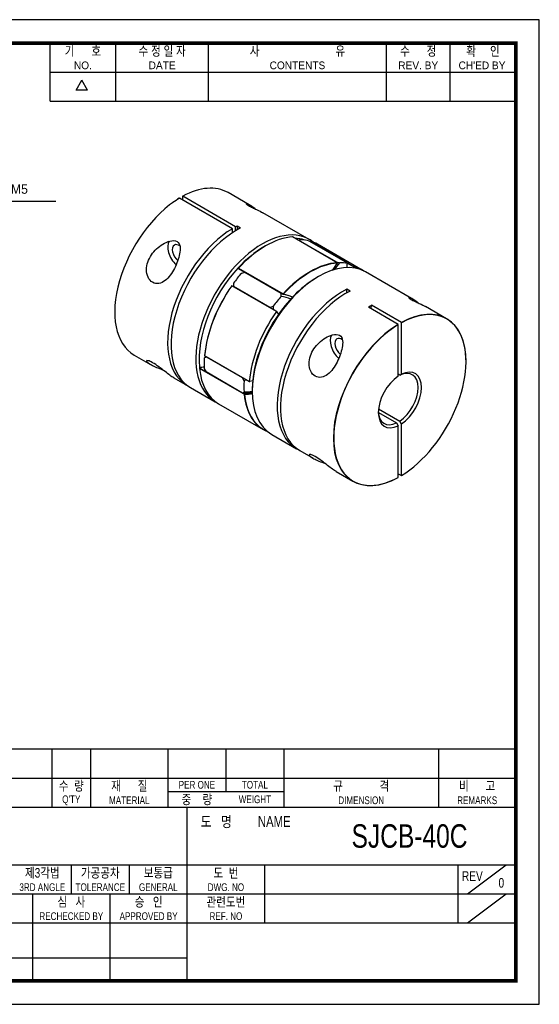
# Model space of a CAD drawing. Header units: millimetres. Extents: x 0 to 297, y 0 to 210.
# Tile 2 of 2: x 186 to 297, y 0 to 210. Entities that reach past the tile are written whole.
import ezdxf
from ezdxf.enums import TextEntityAlignment as Align

# ---------------------------------------------------------------- set-up
doc = ezdxf.new("R2010")
doc.units = ezdxf.units.MM
doc.header["$LTSCALE"] = 15
doc.layers.get('0').update_dxf_attribs({"linetype": 'CONTINUOUS'})
for name, color, linetype in [('BM', 2, 'CONTINUOUS'), ('D', 7, 'CONTINUOUS'), ('DIM', 7, 'CONTINUOUS')]:
    doc.layers.add(name, color=color, linetype=linetype)
doc.styles.get("Standard").update_dxf_attribs({"font": 'Gulim.ttf', "width": 0.8, "height": 3})
doc.dimstyles.new('LIM', dxfattribs={"dimtxt": 2, "dimasz": 2, "dimexe": 2, "dimexo": 1, "dimgap": 1, "dimtad": 1, "dimdec": 3, "dimzin": 9, "dimdsep": 46, "dimtxsty": 'Standard', "dimcen": 3, "dimclrd": 1, "dimclre": 1, "dimadec": 0, "dimazin": 0, "dimtfac": 1, "dimtdec": 3, "dimtmove": 0, "dimatfit": 3, "dimfxl": 0, "dimtolj": 1, "dimtzin": 0, "dimarcsym": 0})

msp = doc.modelspace()

# ---------------------------------------------------------------- linework, layer by layer
for p, q in [((192.7139, 192.6407), (192.7139, 205)), ((206.7211, 192.6407), (206.7211, 205)), ((226.4959, 192.6407), (226.4959, 205)), ((264.3976, 192.6407), (264.3976, 205)), ((277.9928, 192.6407), (277.9928, 205)), ((192.7139, 198.8204), (291.588, 198.8204)), ((198.2565, 194.9765), (199.4924, 197.1172)), ((200.7283, 194.9765), (199.4924, 197.1172)), ((200.7283, 194.9765), (198.2565, 194.9765)), ((192.7139, 192.6407), (291.588, 192.6407)), ((292, 54.437), (147.8086, 54.437)), ((193.1259, 54.437), (193.1259, 42.0778)), ((201.3654, 54.437), (201.3654, 42.0778)), ((217.8444, 54.437), (217.8444, 42.0778)), ((230.2037, 54.437), (230.2037, 45.3736)), ((242.563, 54.437), (242.563, 42.0778)), ((275.521, 54.437), (275.521, 42.0778)), ((147.8086, 48.2574), (292, 48.2574)), ((217.8444, 45.3736), (242.563, 45.3736)), ((147.8086, 42.0778), (292, 42.0778)), ((221.9642, 5), (221.9642, 42.0778)), ((147.8086, 29.7185), (292, 29.7185)), ((197.2457, 29.7185), (197.2457, 23.5389)), ((209.6049, 29.7185), (209.6049, 23.5389)), ((238.4432, 29.7185), (238.4432, 17.3593)), ((279.6407, 29.7185), (279.6407, 17.3593)), ((281.7006, 23.5389), (289.9401, 29.7185)), ((147.8086, 23.5389), (221.9642, 23.5389)), ((189.0061, 23.5389), (189.0061, 5)), ((205.4852, 23.5389), (205.4852, 5)), ((221.9642, 23.5389), (292, 23.5389)), ((281.7006, 17.3593), (289.9401, 23.5389)), ((147.8086, 17.3593), (292, 17.3593)), ((147.8086, 9.8798), (221.9642, 9.8798))]:
    msp.add_line(p, q)
msp.add_lwpolyline([(297, 210), (0, 210), (0, 0), (297, 0)], close=True)
msp.add_lwpolyline([(292, 205, 0.8, 0.8, 0), (5, 205, 0.8, 0.8, 0), (5, 5, 0.8, 0.8, 0), (292, 5, 0.8, 0.8, 0)], format="xyseb", close=True)
at = {"layer": 'BM', "linetype": 'Continuous'}
for p, q in [((220.9654, 172.3141), (220.9654, 171.5385)), ((232.2791, 165.823), (221.0008, 172.3346)), ((235.1461, 170.5287), (230.6472, 173.1261)), ((231.572, 165.4147), (220.2937, 171.9263)), ((247.936, 163.1444), (238.0962, 168.8255)), ((232.6327, 166.0118), (232.6327, 165.2157)), ((232.6327, 166.0118), (233.3398, 165.6035)), ((231.572, 164.5574), (231.572, 165.4147)), ((232.2791, 165.0065), (232.2791, 165.823)), ((238.6431, 161.7456), (238.2895, 161.5415)), ((253.9281, 158.1652), (244.4175, 163.6562)), ((253.9386, 158.1629), (244.4255, 163.6554)), ((245.9162, 163.06), (245.8909, 162.8431)), ((253.6691, 158.3524), (245.8909, 162.8431)), ((248.2974, 162.6282), (247.6, 162.9096)), ((248.0319, 162.7985), (257.5425, 157.3075)), ((256.0756, 158.1374), (248.2974, 162.6282)), ((259.2497, 156.6125), (249.7391, 162.1034)), ((253.6691, 158.3524), (254.4015, 158.161)), ((256.0853, 158.0106), (256.0756, 158.1374)), ((257.5409, 157.2128), (256.0818, 158.0552)), ((232.8093, 156.9457), (232.805, 157.0613)), ((232.8104, 156.9438), (242.3687, 151.4253)), ((232.8687, 156.9885), (242.3793, 151.4976)), ((234.2237, 156.107), (233.4913, 155.8865)), ((242.0018, 151.6163), (234.2237, 156.107)), ((257.6251, 157.0317), (257.5409, 157.2128)), ((269.7922, 150.5258), (259.9568, 156.2042)), ((231.8075, 153.7918), (231.8172, 153.1133)), ((249.9568, 155.2136), (249.6032, 155.0095)), ((240.9569, 147.7318), (231.4463, 153.2228)), ((241.0323, 147.7369), (231.492, 153.245)), ((239.5954, 148.6226), (231.8172, 153.1133)), ((241.9766, 150.9875), (242.0018, 151.6163)), ((255.9672, 151.7435), (255.9672, 152.5396)), ((256.6743, 152.1314), (255.9672, 152.5396)), ((239.5954, 148.6226), (240.2928, 148.8929)), ((241.0674, 147.7018), (241.3895, 147.1341)), ((266.892, 145.0227), (260.5616, 148.6776)), ((261.2687, 149.0858), (260.9859, 148.4326)), ((267.5991, 145.431), (261.2687, 149.0858)), ((277.2455, 146.2225), (272.7438, 148.8216)), ((266.9274, 133.969), (266.9274, 144.9615)), ((267.6345, 134.3773), (267.6345, 145.3697)), ((210.6472, 138.4851), (214.1568, 136.4588)), ((225.9836, 138.078), (225.5951, 137.7802)), ((225.6719, 138.3401), (235.1825, 132.8492)), ((225.6821, 138.3129), (235.2059, 132.8144)), ((233.7617, 133.5873), (225.9836, 138.078)), ((224.5913, 135.8916), (224.5726, 135.7166)), ((224.5726, 135.7166), (225.9549, 134.9186)), ((234.0865, 130.1241), (224.5759, 135.615)), ((225.5951, 135.5351), (225.9836, 134.8694)), ((233.7617, 130.3787), (225.9836, 134.8694)), ((219.089, 133.6112), (221.9256, 131.9735)), ((234.0803, 132.8812), (233.7617, 133.5873)), ((235.905, 132.9986), (235.2882, 132.8067)), ((267.2809, 134.1718), (266.9274, 134.3759)), ((267.2809, 134.1718), (267.6345, 134.3773)), ((222.6327, 131.5653), (227.936, 128.5034)), ((233.7617, 130.3787), (234.0803, 130.6362)), ((233.8195, 130.378), (234.1377, 130.1942)), ((235.8147, 131.127), (235.8147, 130.7187)), ((228.6431, 128.0952), (238.1537, 122.6042)), ((262.6995, 126.2365), (266.5738, 123.9997)), ((262.7342, 127.033), (267.2809, 124.4079)), ((266.5738, 123.9997), (266.9274, 123.386)), ((267.6345, 123.7942), (267.2809, 124.4079)), ((266.9274, 112.3935), (266.9274, 123.386)), ((267.6345, 112.8018), (267.6345, 123.7942)), ((239.9568, 121.5632), (245.2601, 118.5013)), ((245.9672, 118.0931), (248.8086, 116.4526)), ((253.7355, 113.6081), (257.2455, 111.5815)), ((266.9274, 113.1692), (267.5991, 112.7813))]:
    msp.add_line(p, q, dxfattribs=at)
for centre, radius, start, end in [((248.0112, 162.7534), 0.05, 75.503557, 168.531987), ((253.9136, 158.1196), 0.05, 0, 60), ((253.9136, 158.1196), 0.05, 323.040072, 0), ((231.467, 153.2017), 0.05, 60, 144.717235), ((242.3937, 151.4686), 0.05, 240, 260.113946), ((266.8499, 144.9576), 0.0776, 2.884007, 57.105626), ((267.557, 145.3658), 0.0776, 2.884499, 57.105135), ((225.7071, 138.3563), 0.05, 175.134994, 180), ((225.7071, 138.3563), 0.05, 180, 240), ((225.4713, 135.6951), 0.899, 178.625407, 185.108199)]:
    msp.add_arc(centre, radius, start, end, dxfattribs=at)
for centre, major_axis, ratio, start_param, end_param in [((220.6472, 155.8056), (-10, -17.3205), 0.57735027, 3.14159265, 3.90198821), ((220.6472, 155.8056), (10, 17.3205), 0.57735027, 0.81040077, 3.14159265), ((220.6119, 155.826), (9.975, 17.2772), 0.57735027, 0.81046344, 0.90762873), ((231.9256, 149.294), (10, 17.3205), 0.57735027, 0.7353773, 0.76039555), ((231.9256, 149.294), (10, 17.3205), 0.57735027, 0.81040077, 3.17695536), ((232.6327, 148.8858), (10, 17.3205), 0.57735027, 0.73537731, 3.14159265), ((237.936, 145.8239), (-10, -17.3205), 0.57735027, 3.05131396, 6.28318531), ((220.2583, 160.1126), (1.75, -3.0311), 0.57735027, 3.42307827, 5.22561386), ((220.2583, 160.1126), (-1.05, 1.8187), 0.57735027, 0, 2.1377672), ((220.2583, 160.1126), (-1.05, 1.8187), 0.57735027, 5.40807318, 6.28318531), ((238.6431, 145.4157), (10, 17.3205), 0.57735027, 0.36479531, 1.20600102), ((238.2895, 145.6198), (-9.75, -16.8875), 0.57735027, 3.24831441, 3.43132878), ((253.8459, 152.9683), (-10.5897, -18.342), 0.57735027, 4.48498664, 4.49610799), ((254.1994, 152.7642), (10.8397, 18.775), 0.57735027, 1.35819796, 1.35957995), ((239.7037, 144.8033), (10, 17.3205), 0.57735027, 0.19300529, 0.33059349), ((248.0112, 162.7534), (-0.025, -0.0433), 0.57735027, 3.30039612, 4.9776585), ((248.0112, 162.7534), (-0.0125, -0.0484), 0.80622277, 2.92157375, 3.14159265), ((239.7391, 144.7829), (-10, -17.3205), 0.57735027, 3.14159265, 3.30039612), ((238.2895, 145.6198), (9.75, 16.8875), 0.57735027, 0.78539816, 1.19446836), ((249.9568, 138.8837), (10, 17.3205), 0.57735027, 0, 3.14159265), ((248.1537, 139.9247), (10, 17.3205), 0.57735027, 0.36479531, 1.20600102), ((248.189, 139.9043), (9.975, 17.2772), 0.57735027, 0.36479531, 1.20600102), ((262.3312, 148.0693), (-10.8647, -18.8183), 0.57735027, 4.50401843, 4.59330422), ((262.3312, 148.0693), (10.5897, 18.342), 0.57735027, 1.34339399, 1.43045241), ((261.9776, 148.2734), (-10.8397, -18.775), 0.57735027, 4.49979062, 4.5011726), ((253.9136, 158.1196), (-0.025, -0.0433), 0.57735027, 3.14159265, 3.50638796), ((253.9136, 158.1196), (-0.003, 0.0499), 0.7627685, 4.24512226, 5.81591859), ((248.189, 139.9043), (10, 17.3205), 0.57735027, 0.19300529, 0.33059349), ((241.118, 149.964), (10.5897, 18.342), 0.57735027, 5.41427758, 5.46339009), ((238.2895, 145.6198), (-9.75, -16.8875), 0.57735027, 4.33606101, 5.61231573), ((239.7037, 144.8033), (10, 17.3205), 0.57735027, 1.24020284, 1.37779104), ((225.9152, 136.4342), (-10.8397, -18.775), 0.57735027, 3.35020422, 3.35419102), ((249.2497, 139.292), (-10, -17.3205), 0.57735027, 3.10622994, 3.30039612), ((249.6032, 139.0878), (9.75, 16.8875), 0.57735027, 0.78539816, 1.42352552), ((239.7037, 144.8033), (-9.975, -17.2772), 0.57735027, 4.55358551, 5.39479123), ((239.7391, 144.7829), (10, 17.3205), 0.57735027, 1.41199286, 2.25319857), ((231.467, 153.2017), (-0.025, -0.0433), 0.57735027, 3.14159265, 4.55358551), ((247.1284, 162.8238), (-10.8397, -18.775), 0.57735027, 5.54698817, 5.55033251), ((255.2601, 135.8218), (10, 17.3205), 0.57735027, 0.73537731, 3.17695536), ((255.9672, 135.4136), (10, 17.3205), 0.57735027, 0.73537731, 3.14159265), ((233.6933, 131.9435), (-10.8397, -18.775), 0.57735027, 3.35020422, 3.35419102), ((242.3937, 151.4686), (0.025, 0.0433), 0.57735027, 1.20600102, 3.14159265), ((234.0115, 131.7598), (-10.8397, -18.775), 0.57735027, 3.18551314, 3.3499632), ((242.3937, 151.4686), (-0.0369, 0.0337), 0.29129175, 3.78950415, 5.36030048), ((242.3937, 151.4686), (0.0086, 0.0493), 0.79883518, 3.14159265, 4.42777853), ((234.0469, 131.7394), (-10.8647, -18.8183), 0.57735027, 3.18774679, 3.3499632), ((248.189, 139.9043), (10, 17.3205), 0.57735027, 1.24020284, 1.37779104), ((234.0469, 131.7394), (-10.5897, -18.342), 0.57735027, 3.19965668, 3.36899499), ((267.2455, 128.902), (-10, -17.3205), 0.57735027, 2.35262062, 3.90198821), ((249.2497, 139.292), (10, 17.3205), 0.57735027, 1.41199286, 2.25319857), ((249.6032, 139.0878), (9.75, 16.8875), 0.57735027, 1.42352552, 2.24166591), ((254.9065, 158.3331), (-10.8397, -18.775), 0.57735027, 5.54698817, 5.55033251), ((255.2601, 158.1289), (-10.5897, -18.342), 0.57735027, 5.53218419, 5.57695831), ((255.2601, 135.8218), (14.4583, 14.6633), 0.32675863, 0.8452847, 0.8952899), ((267.2809, 128.8816), (-9.975, -17.2772), 0.57735027, 3.23117319, 3.90192554), ((267.2809, 128.8816), (9.975, 17.2772), 0.57735027, 0.81046344, 3.06090699), ((267.2455, 128.902), (10, 17.3205), 0.57735027, 0.81040077, 3.90198821), ((267.2809, 128.8816), (-9.975, -17.2772), 0.57735027, 2.78192385, 3.23117319), ((267.2809, 128.8816), (-9.975, -17.2772), 0.57735027, 0.81046344, 2.78192385), ((254.9065, 140.1085), (1.75, -3.0311), 0.57735027, 3.42928422, 5.22826805), ((254.9065, 140.1085), (-1.05, 1.8187), 0.57735027, 0, 2.14190862), ((254.9065, 140.1085), (-1.05, 1.8187), 0.57735027, 5.4100776, 6.28318531), ((239.7037, 144.8033), (-10, -17.3205), 0.57735027, 5.42899305, 5.56658124), ((232.6327, 126.5787), (10.5897, 18.342), 0.57735027, 1.24957695, 1.27459989), ((225.7071, 138.3563), (0.0498, -0.0042), 0.51493102, 3.14159265, 3.97344788), ((225.7071, 138.3563), (0.0498, -0.0042), 0.51493102, 2.40265155, 3.14159265), ((225.7071, 138.3563), (0.025, 0.0433), 0.57735027, 2.25319857, 3.14159265), ((232.9862, 126.3746), (10.8397, 18.775), 0.57735027, 1.25724141, 1.25979591), ((238.6431, 145.4157), (10, 17.3205), 0.57735027, 2.45919041, 3.14159265), ((231.2185, 155.6795), (-10.8397, -18.775), 0.57735027, 0.33834553, 0.40831896), ((266.9274, 129.0857), (-3, -5.1962), 0.57735027, 0.86882825, 3.84356073), ((267.2809, 128.8816), (-3.25, -5.6292), 0.57735027, 0.8623973, 3.84999168), ((240.7644, 121.8838), (10.8397, 18.775), 0.57735027, 1.25724141, 1.25979591), ((248.189, 139.9043), (-10, -17.3205), 0.57735027, 5.42899305, 5.56658124), ((241.118, 121.6797), (10.5897, 18.342), 0.57735027, 1.24957695, 1.27459989), ((249.6032, 139.0878), (9.75, 16.8875), 0.57735027, 2.24166591, 2.35619449), ((267.2809, 128.8816), (3.25, 5.6292), 0.57735027, 0.8623973, 3.84999168), ((240.7644, 150.1681), (-10.8397, -18.775), 0.57735027, 0.31100041, 0.45666883), ((241.118, 149.964), (-10.5897, -18.342), 0.57735027, 0.29619644, 0.42342921), ((241.0826, 149.9844), (-10.8397, -18.775), 0.57735027, 0.31522823, 0.43490085), ((241.118, 149.964), (-10.8647, -18.8183), 0.57735027, 0.32471515, 0.4334039), ((237.936, 145.8239), (-10, -17.3205), 0.57735027, 0, 0.03536271), ((234.1216, 130.1486), (0.025, 0.0433), 0.57735027, 0.31522823, 2.45919041), ((234.1216, 130.1486), (0.0498, 0.0047), 0.63365031, 3.86990714, 5.44070347), ((248.1537, 139.9247), (10, 17.3205), 0.57735027, 2.45919041, 3.23187135), ((234.1216, 130.1486), (0.0005, 0.05), 0.77626424, 4.29917848, 5.86997481), ((241.118, 149.964), (-10.8647, -18.8183), 0.57735027, 0.31522823, 0.32471515), ((248.189, 139.9043), (9.975, 17.2772), 0.57735027, 2.45919041, 3.04628885), ((266.9274, 129.0857), (3, 5.1962), 0.57735027, 2.39703851, 3.84356073), ((248.189, 139.9043), (9.975, 17.2772), 0.57735027, 3.04628885, 3.21611162), ((267.2809, 128.8816), (9.975, 17.2772), 0.57735027, 3.06090699, 3.3998494), ((267.2809, 128.8816), (9.975, 17.2772), 0.57735027, 3.3998494, 3.90192554)]:
    msp.add_ellipse(centre, major_axis=major_axis, ratio=ratio, start_param=start_param, end_param=end_param, dxfattribs=at)
for points, knots in [([(221.0008, 172.3346), (220.9968, 172.3368), (220.9928, 172.3384), (220.9891, 172.339), (220.9853, 172.3396), (220.9818, 172.3394), (220.9787, 172.3384), (220.9756, 172.3373), (220.9729, 172.3353), (220.9708, 172.3327), (220.9687, 172.33), (220.9671, 172.3266), (220.9663, 172.3226), (220.9657, 172.32), (220.9654, 172.3171), (220.9654, 172.3141)], [0, 0, 0, 0, 0.21485685, 0.21485685, 0.21485685, 0.42971183, 0.42971183, 0.42971183, 0.64459672, 0.64459672, 0.64459672, 0.85954618, 0.85954618, 0.85954618, 1, 1, 1, 1]), ([(220.2583, 171.9059), (220.2583, 171.9105), (220.259, 171.9147), (220.2603, 171.9182), (220.2616, 171.9218), (220.2636, 171.9248), (220.2661, 171.9269), (220.2685, 171.9291), (220.2716, 171.9304), (220.2749, 171.9309), (220.2783, 171.9314), (220.282, 171.931), (220.2859, 171.9298), (220.2884, 171.929), (220.2911, 171.9278), (220.2937, 171.9263)], [0, 0, 0, 0, 0.21502442, 0.21502442, 0.21502442, 0.43005075, 0.43005075, 0.43005075, 0.64504678, 0.64504678, 0.64504678, 0.85997801, 0.85997801, 0.85997801, 1, 1, 1, 1]), ([(236.5164, 169.6108), (236.4748, 169.6402), (236.4336, 169.6692), (235.8875, 170.0543), (235.4708, 170.3398), (234.8446, 170.7041), (234.619, 170.7947), (234.4972, 170.7702), (234.4945, 170.7348), (234.6269, 170.5942), (234.7719, 170.4844), (235.0124, 170.3456)], [0.614970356, 0.614970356, 0.614970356, 0.614970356, 0.625, 0.625, 0.75, 0.75, 0.875, 0.875, 0.9375, 0.9375, 1, 1, 1, 1]), ([(235.0124, 170.3456), (235.253, 170.2067), (235.56, 170.0549), (236.1703, 169.7672), (236.4658, 169.6334), (237.2868, 169.2529), (237.7536, 169.0231), (238.1035, 168.8212)], [0, 0, 0, 0, 0.0625, 0.0625, 0.125, 0.125, 0.248189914, 0.248189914, 0.248189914, 0.248189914]), ([(219.7757, 162.6917), (219.3674, 162.9275), (218.8039, 162.9127), (217.7463, 162.6528), (217.23, 162.4154), (215.794, 161.5538), (214.9507, 160.7608), (213.6915, 158.8893), (213.2707, 157.7648), (213.2786, 156.0977), (213.39, 155.5465), (213.8417, 154.601), (214.1781, 154.2178), (214.9776, 153.7513), (215.4436, 153.6705), (216.3591, 153.8185), (216.8103, 154.0408), (218.0541, 154.9936), (218.7198, 155.9628), (219.7535, 157.9752), (220.1401, 159.0421), (220.4312, 160.5672), (220.482, 161.0731), (220.3664, 162.0125), (220.1841, 162.456), (219.7757, 162.6917)], [0, 0, 0, 0, 0.0625, 0.0625, 0.125, 0.125, 0.25, 0.25, 0.375, 0.375, 0.4375, 0.4375, 0.5, 0.5, 0.5625, 0.5625, 0.625, 0.625, 0.75, 0.75, 0.875, 0.875, 0.9375, 0.9375, 1, 1, 1, 1]), ([(244.4175, 163.6562), (244.4203, 163.6564), (244.4225, 163.6562), (244.4241, 163.6558), (244.4248, 163.6557), (244.4253, 163.6555), (244.4257, 163.6552)], [0, 0, 0, 0, 0.097028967, 0.097028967, 0.097028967, 0.138237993, 0.138237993, 0.138237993, 0.138237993]), ([(232.8093, 156.9457), (232.8094, 156.9442), (232.8103, 156.9435), (232.8119, 156.9437), (232.8139, 156.9438), (232.8169, 156.945), (232.8207, 156.9473), (232.8244, 156.9494), (232.8289, 156.9525), (232.8342, 156.9566), (232.8379, 156.9594), (232.842, 156.9628), (232.8464, 156.9667), (232.8497, 156.9696), (232.8533, 156.9729), (232.8569, 156.9764), (232.8599, 156.9793), (232.8629, 156.9824), (232.8658, 156.9854), (232.8668, 156.9864), (232.8677, 156.9875), (232.8687, 156.9885)], [0, 0, 0, 0, 0.18456845, 0.18456845, 0.18456845, 0.40530833, 0.40530833, 0.40530833, 0.6154821, 0.6154821, 0.6154821, 0.76210401, 0.76210401, 0.76210401, 0.87426185, 0.87426185, 0.87426185, 0.96772513, 0.96772513, 0.96772513, 1, 1, 1, 1]), ([(257.5425, 157.3075), (257.54, 157.3082), (257.5376, 157.308), (257.5356, 157.3072), (257.5336, 157.3064), (257.5318, 157.3049), (257.5304, 157.3029), (257.5284, 157.3001), (257.527, 157.2962), (257.5261, 157.2919), (257.5249, 157.286), (257.5247, 157.2789), (257.5251, 157.2716), (257.5258, 157.2622), (257.5276, 157.252), (257.5303, 157.2419), (257.5329, 157.2322), (257.5365, 157.2222), (257.5409, 157.2128)], [0, 0, 0, 0, 0.09679266, 0.09679266, 0.09679266, 0.19459838, 0.19459838, 0.19459838, 0.33241693, 0.33241693, 0.33241693, 0.52413904, 0.52413904, 0.52413904, 0.7675947, 0.7675947, 0.7675947, 1, 1, 1, 1]), ([(271.1702, 149.6028), (271.1247, 149.6348), (271.0798, 149.6665), (270.5316, 150.053), (270.1194, 150.3356), (269.4871, 150.703), (269.2647, 150.7909), (269.1456, 150.7656), (269.1425, 150.7303), (269.2777, 150.5878), (269.4232, 150.4783), (269.9049, 150.2006), (270.2145, 150.0477), (270.8238, 149.7606), (271.1199, 149.6265), (271.9357, 149.2483), (272.4017, 149.0191), (272.7517, 148.8171)], [0.114092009, 0.114092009, 0.114092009, 0.114092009, 0.125, 0.125, 0.25, 0.25, 0.375, 0.375, 0.4375, 0.4375, 0.5, 0.5, 0.5625, 0.5625, 0.625, 0.625, 0.747828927, 0.747828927, 0.747828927, 0.747828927]), ([(241.0674, 147.7018), (241.0634, 147.7091), (241.0582, 147.7157), (241.0523, 147.7216), (241.0454, 147.7285), (241.0373, 147.7344), (241.0287, 147.7389), (241.0205, 147.7431), (241.0116, 147.7462), (241.0026, 147.7476), (240.9962, 147.7485), (240.9896, 147.7486), (240.9833, 147.7475), (240.9785, 147.7467), (240.9737, 147.7451), (240.9693, 147.7428), (240.9657, 147.7408), (240.9623, 147.7382), (240.9595, 147.7351), (240.9586, 147.7341), (240.9577, 147.733), (240.9569, 147.7318)], [0, 0, 0, 0, 0.18617479, 0.18617479, 0.18617479, 0.40734544, 0.40734544, 0.40734544, 0.61692338, 0.61692338, 0.61692338, 0.76316624, 0.76316624, 0.76316624, 0.87509958, 0.87509958, 0.87509958, 0.96847105, 0.96847105, 0.96847105, 1, 1, 1, 1]), ([(249.2341, 133.9757), (249.6406, 133.741), (250.0997, 133.6663), (251.0124, 133.8166), (251.467, 134.0417), (252.7067, 134.9955), (253.3765, 135.9724), (254.405, 137.9799), (254.7883, 139.0392), (255.0788, 140.5592), (255.1304, 141.0662), (255.0147, 142.0093), (254.8308, 142.4521), (254.0193, 142.9218), (253.4523, 142.9085), (252.3964, 142.6492), (251.8787, 142.4114), (250.4434, 141.5504), (249.6003, 140.7604), (248.3317, 138.8715), (247.9172, 137.7621), (247.9277, 136.0825), (248.0423, 135.5311), (248.4916, 134.5959), (248.8276, 134.2104), (249.2341, 133.9757)], [0, 0, 0, 0, 0.0625, 0.0625, 0.125, 0.125, 0.25, 0.25, 0.375, 0.375, 0.4375, 0.4375, 0.5, 0.5, 0.5625, 0.5625, 0.625, 0.625, 0.75, 0.75, 0.875, 0.875, 0.9375, 0.9375, 1, 1, 1, 1]), ([(214.5859, 136.8335), (214.1793, 137.0682), (213.8444, 137.2146), (213.3937, 137.3311), (213.2793, 137.3023), (213.2693, 137.0586), (213.6896, 136.711), (214.9428, 136.0281), (215.7761, 135.6812), (216.7191, 135.3347)], [0, 0, 0, 0, 0.0625, 0.0625, 0.125, 0.125, 0.25, 0.25, 0.373709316, 0.373709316, 0.373709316, 0.373709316]), ([(219.0954, 133.6078), (218.6002, 133.8954), (217.9841, 134.3514), (216.8166, 135.2605), (216.3637, 135.6164), (215.4533, 136.2855), (214.9924, 136.5988), (214.5859, 136.8335)], [0.761416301, 0.761416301, 0.761416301, 0.761416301, 0.875, 0.875, 0.9375, 0.9375, 1, 1, 1, 1]), ([(235.1825, 132.8492), (235.1822, 132.8455), (235.1827, 132.8416), (235.1839, 132.8381), (235.1852, 132.8344), (235.1872, 132.831), (235.1896, 132.8279), (235.1931, 132.8235), (235.1976, 132.8196), (235.2025, 132.8164), (235.2094, 132.812), (235.2173, 132.8086), (235.2254, 132.8063), (235.2357, 132.8033), (235.2468, 132.8019), (235.2577, 132.802), (235.268, 132.8021), (235.2785, 132.8036), (235.2882, 132.8067)], [0, 0, 0, 0, 0.09718358, 0.09718358, 0.09718358, 0.19503913, 0.19503913, 0.19503913, 0.33302488, 0.33302488, 0.33302488, 0.52497867, 0.52497867, 0.52497867, 0.76854263, 0.76854263, 0.76854263, 1, 1, 1, 1]), ([(253.7436, 113.6038), (253.2513, 113.8901), (252.6292, 114.3497), (251.4734, 115.2496), (251.0221, 115.6046), (250.1032, 116.2803), (249.6435, 116.5923), (248.8408, 117.0569), (248.4976, 117.2086), (248.0434, 117.327), (247.9289, 117.2991), (247.9152, 117.0566), (248.3305, 116.7115), (249.5823, 116.028), (250.4178, 115.6796), (251.3608, 115.333)], [0.261713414, 0.261713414, 0.261713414, 0.261713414, 0.375, 0.375, 0.4375, 0.4375, 0.5, 0.5, 0.5625, 0.5625, 0.625, 0.625, 0.75, 0.75, 0.873338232, 0.873338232, 0.873338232, 0.873338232]), ([(267.5991, 112.7813), (267.6031, 112.7791), (267.6071, 112.7775), (267.6108, 112.7769), (267.6145, 112.7762), (267.6181, 112.7765), (267.6212, 112.7775), (267.6243, 112.7786), (267.627, 112.7805), (267.6291, 112.7832), (267.6312, 112.7859), (267.6327, 112.7893), (267.6336, 112.7933), (267.6342, 112.7959), (267.6345, 112.7987), (267.6345, 112.8018)], [0, 0, 0, 0, 0.21485685, 0.21485685, 0.21485685, 0.42971183, 0.42971183, 0.42971183, 0.64459672, 0.64459672, 0.64459672, 0.85954618, 0.85954618, 0.85954618, 1, 1, 1, 1])]:
    msp.add_open_spline(points, degree=3, knots=knots, dxfattribs=at)
for points, weights in [([(253.9536, 158.0896), (253.9552, 158.0918), (253.949, 158.0992)], [0.859010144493, 0.881822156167, 1]), ([(231.4317, 153.2221), (231.425, 153.2289), (231.4262, 153.2305)], [1, 0.882598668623, 0.859314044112]), ([(231.4262, 153.2305), (231.4281, 153.2333), (231.4463, 153.2228)], [0.859314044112, 0.824508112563, 1])]:
    msp.add_rational_spline(points, weights, degree=2, dxfattribs=at)

# ---------------------------------------------------------------- texts
at = {"layer": 'D', "width": 0.8}
for s, height, p in [('기      호', 2.05988, (199.7175, 203.3521)), ('수 정 일 자', 2.05988, (216.6085, 203.3521)), ('사                           유', 2.059877, (245.4468, 203.3521)), ('수      정', 2.05988, (271.1952, 203.3521)), ('확     인', 2.05988, (284.9964, 203.3521)), ('수  량', 2.05988, (197.2457, 46.6095)), ('재      질', 2.05988, (209.6049, 46.6095)), ('PER ONE', 1.6479, (224.0241, 46.8155)), ('TOTAL', 1.6479, (236.3833, 46.8155)), ('규             격', 2.059877, (259.042, 46.6095)), ('비      고', 2.05988, (283.7605, 46.6095)), ("Q'TY", 1.6479, (197.2457, 43.5197)), ('MATERIAL', 1.6479, (209.6049, 43.5197)), ('중    량', 2.05988, (224.0241, 43.7257)), ('WEIGHT', 1.6479, (236.3833, 43.7257)), ('DIMENSION', 1.6479, (259.042, 43.5197)), ('REMARKS', 1.6479, (283.7605, 43.5197)), ('도   명', 2.30706, (228.1438, 38.988)), ('NAME', 2.30706, (240.5031, 38.988)), ('SJCB-40C', 5, (269.3414, 35.8982)), ('제3각법', 2.05988, (191.066, 28.0706)), ('가공공차', 2.05988, (203.4253, 28.0706)), ('보통급', 2.05988, (215.7845, 28.0706)), ('도  번', 2.05988, (230.2037, 28.0706)), ('REV', 2.05988, (282.7306, 27.3497)), ('3RD ANGLE', 1.6479, (191.066, 24.9808)), ('TOLERANCE', 1.6479, (203.4253, 24.9808)), ('GENERAL', 1.6479, (215.7845, 24.9808)), ('DWG. NO', 1.6479, (230.2037, 24.9808)), ('0', 2.0599, (288.9102, 25.9078)), ('심   사', 2.05988, (197.2457, 21.891)), ('승   인', 2.05988, (213.7247, 21.891)), ('관련도번', 2.05988, (230.2037, 21.891)), ('REF. NO', 1.6479, (230.2037, 18.8012))]:
    msp.add_text(s, height=height, dxfattribs=at).set_placement(p, align=Align.MIDDLE)
at = {"layer": 'D'}
for s, p in [('NO.', (199.7175, 200.2623)), ('DATE', (216.6085, 200.2623)), ('CONTENTS', (245.4468, 200.2623)), ('REV. BY', (271.1952, 200.2623)), ("CH'ED BY", (284.7904, 200.2623))]:
    msp.add_text(s, height=1.6479, dxfattribs=at).set_placement(p, align=Align.MIDDLE)
at = {"layer": 'D', "width": 0.8}
for s, p in [('RECHECKED BY', (197.2457, 17.9772)), ('APPROVED BY', (213.7247, 17.9772))]:
    msp.add_text(s, height=1.647902, dxfattribs=at).set_placement(p, align=Align.CENTER)
at = {"layer": 'DIM'}
msp.add_text('4-M5', height=2, dxfattribs=at).set_placement((182.0317, 172.8722))

# ---------------------------------------------------------------- leaders
msp.add_leader([(163.5368, 155.9363), (177.0142, 171.2884), (193.9154, 171.2884)], dimstyle='LIM', override={"dimgap": 1, "dimtad": 0}, dxfattribs=at)

doc.saveas('drawing.dxf')
